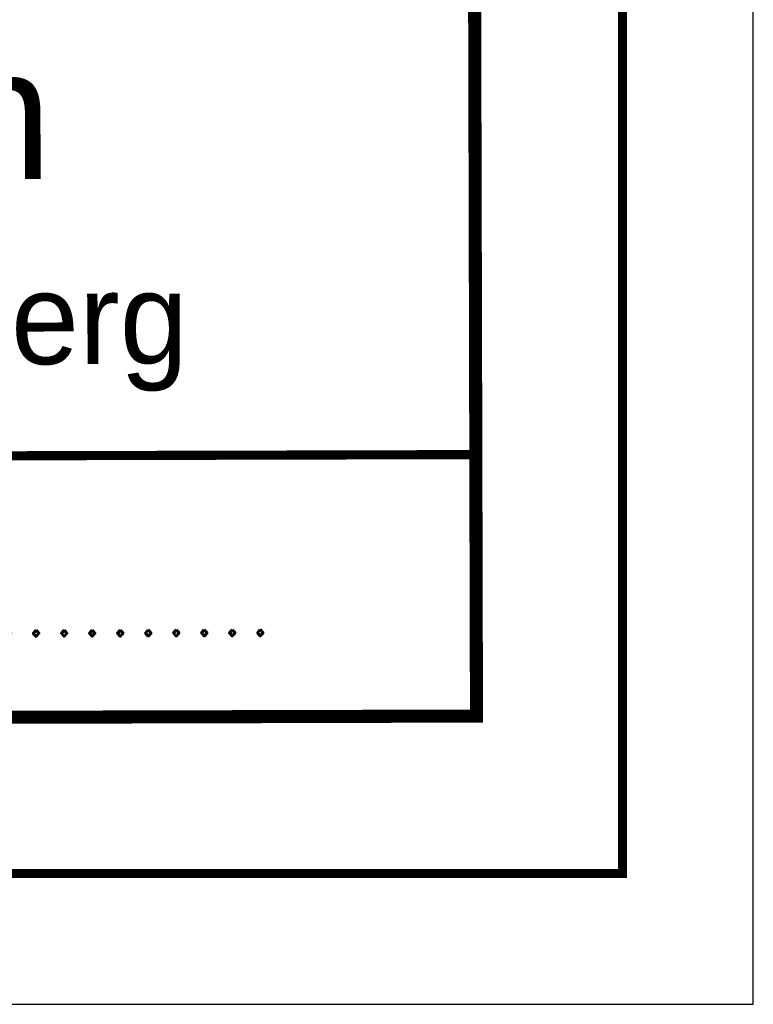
# Model space of a CAD drawing. Extents: x 0 to 1135, y 0 to 420.
# Tile 47 of 77: x 1107 to 1135, y 0 to 38. Entities that reach past the tile are written whole.
import ezdxf
from ezdxf.enums import TextEntityAlignment as Align

# ---------------------------------------------------------------- set-up
doc = ezdxf.new("R2010")
doc.units = 0
doc.header["$LTSCALE"] = 2
doc.header["$MEASUREMENT"] = 0
doc.linetypes.add('AUSGEZOGEN', pattern=[0])
for name, color, linetype in [('FBRTOP', 8, 'AUSGEZOGEN'), ('LEGENDE', 7, 'AUSGEZOGEN'), ('RAHMEN', 250, 'AUSGEZOGEN')]:
    doc.layers.add(name, color=color, linetype=linetype)
doc.styles.add('ROMANS', font='romans.shx', dxfattribs={"width": 0.8})
doc.styles.add('UNIR-H', font='unir_h.shx', dxfattribs={"width": 0.8})

msp = doc.modelspace()

# ---------------------------------------------------------------- linework, layer by layer
at = {"layer": 'FBRTOP'}
for points in [[(661.143, 179.109, 0.000001), (685.944, 183.769, 0.000098)], [(499.488, 151.305, 0.000004), (556.365, 151.37, 0.000067)], [(700.607, 186.532, -0.000002), (715, 189.244, -0.000023), (729.209, 191.92, -0.000019), (746.049, 195.09, -0.003046), (758.195, 197.3, -0.001835), (778.389, 200.77, -0.001761), (792.757, 203.133, -0.001618), (808.406, 205.598, -0.001558), (824.253, 207.991, -0.002937), (832.67, 209.185, -0.002359), (841.112, 210.291, 0.001751), (852.488, 211.768, 0.001051), (869.84, 214.119, 0.001274), (884.149, 216.126, 0.002508), (897.81, 218.148, 0.001818), (916.634, 221.1, 0.001623), (931.317, 223.506, 0.000181), (932.745, 223.745, 0.000846)]]:
    msp.add_lwpolyline(points, format="xyb", dxfattribs=at)
at = {"layer": 'LEGENDE'}
for points, const_width in [([(1124.417, 10.772), (1124.236, 81.272)], 0.5), ([(1057.391, 20.85), (1124.391, 21.022)], 0.35), ([(959.167, 10.598), (1124.667, 11.023)], 0.5)]:
    msp.add_lwpolyline(points, dxfattribs=dict(at, const_width=const_width))
at = {"layer": 'RAHMEN'}
for p, q in [((1135, 0), (1135, 420)), ((950, 0), (1135, 0))]:
    msp.add_line(p, q, dxfattribs=at)
at = {"layer": 'RAHMEN', "const_width": 0.35}
msp.add_lwpolyline([(25, 5), (1130, 5), (1130, 415), (25, 415), (25, 5)], dxfattribs=at)

# ---------------------------------------------------------------- texts
at = {"layer": 'LEGENDE', "style": 'UNIR-H'}
for s, height, p in [('Nordbayern', 5, (1090.718, 31.517)), ('Dienststelle Nürnberg', 3.5, (1090.882, 24.436))]:
    msp.add_text(s, height=height, rotation=0.1472, dxfattribs=at).set_placement(p, align=Align.CENTER)
at = {"layer": 'LEGENDE', "style": 'ROMANS'}
msp.add_text('.....................................................', height=2.5, rotation=0.1472, dxfattribs=at).set_placement((1059.902, 13.945))

doc.saveas('drawing.dxf')
